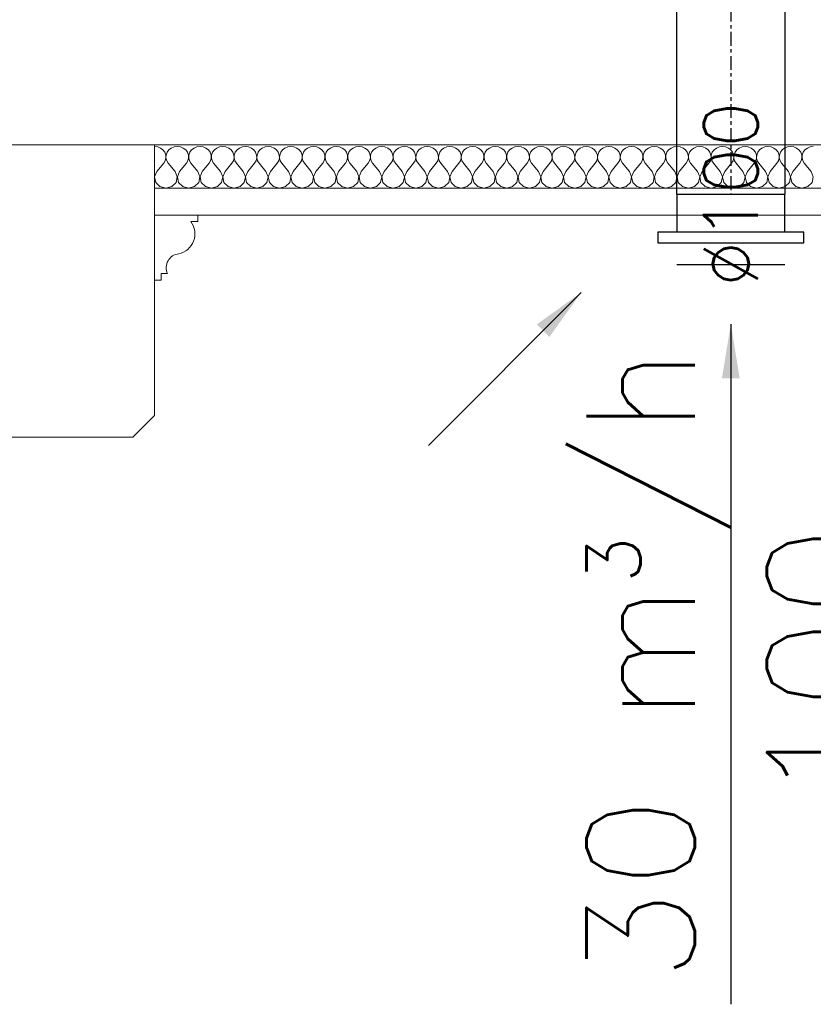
# Model space of a CAD drawing. Header units: millimetres. Extents: x -573548 to 674770, y -246895 to -89040.
# Tile 72 of 199: x 103640 to 104374, y -236472 to -235562. Entities that reach past the tile are written whole.
import ezdxf

# ---------------------------------------------------------------- set-up
doc = ezdxf.new("R2010")
doc.units = ezdxf.units.MM
doc.linetypes.add('Oś', pattern=[22.225, 12.7, -3.175, 3.175, -3.175])
for name, color, linetype, lineweight in [('belki sufitowe_Nr_pióra__41', 8, 'Continuous', 9), ('Nowe_Drawing & Figure_Nr_pióra__59', 8, 'Continuous', 9), ('Nowe_strop_Nr_pióra__59', 8, 'Continuous', 9), ('strop_Nr_pióra__41', 8, 'Continuous', 9)]:
    doc.layers.add(name, color=color, linetype=linetype, lineweight=lineweight)
for name, color, linetype in [('FLUID-W2', 7, 'Continuous'), ('FLUID-W2-100-ARRGR', 7, 'Continuous'), ('FLUID-W2-50-DIM', 7, 'Continuous'), ('FLUID-W2-SYM', 7, 'Continuous'), ('Nowe_Drawing & Figure', 7, 'Continuous')]:
    doc.layers.add(name, color=color, linetype=linetype)
doc.styles.add('FDBES', font='simplex.shx')
doc.dimstyles.new('FDBES', dxfattribs={"dimscale": 50, "dimtxt": 4, "dimasz": 2.5, "dimexe": 0.8, "dimexo": 2, "dimgap": 1, "dimtad": 1, "dimdsep": 46, "dimtxsty": 'FDBES', "dimcen": 2.5, "dimclrd": 4, "dimclre": 5, "dimadec": 0, "dimazin": 0, "dimtfac": 1, "dimtmove": 0, "dimatfit": 3, "dimfxl": 1, "dimarcsym": 0})

# ---------------------------------------------------------------- blocks, each defined once
blk = doc.blocks.new('*X462', base_point=(477978.69, -104863.57))
at = {"layer": 'Nowe_Drawing & Figure', "color": 21, "linetype": 'Continuous', "lineweight": 13, "true_color": 0xffaaaa}
for p, q in [((498534.99, -73220.77), (498532.12, -73220.4)), ((498537.64, -73221.84), (498534.99, -73220.77)), ((498539.87, -73223.53), (498537.64, -73221.84)), ((498541.51, -73225.71), (498539.87, -73223.53)), ((498542.44, -73228.22), (498541.51, -73225.71)), ((498543.73, -73225.71), (498542.81, -73228.22)), ((498545.37, -73223.53), (498543.73, -73225.71)), ((498547.6, -73221.84), (498545.37, -73223.53)), ((498550.25, -73220.77), (498547.6, -73221.84)), ((498553.12, -73220.4), (498550.25, -73220.77)), ((498555.99, -73220.77), (498553.12, -73220.4)), ((498558.64, -73221.84), (498555.99, -73220.77)), ((498560.87, -73223.53), (498558.64, -73221.84)), ((498562.51, -73225.71), (498560.87, -73223.53)), ((498563.44, -73228.22), (498562.51, -73225.71)), ((498564.73, -73225.71), (498563.81, -73228.22)), ((498566.37, -73223.53), (498564.73, -73225.71)), ((498568.6, -73221.84), (498566.37, -73223.53)), ((498571.25, -73220.77), (498568.6, -73221.84)), ((498574.12, -73220.4), (498571.25, -73220.77)), ((498576.99, -73220.77), (498574.12, -73220.4)), ((498579.64, -73221.84), (498576.99, -73220.77)), ((498581.87, -73223.53), (498579.64, -73221.84)), ((498583.51, -73225.71), (498581.87, -73223.53)), ((498584.44, -73228.22), (498583.51, -73225.71)), ((498585.73, -73225.71), (498584.81, -73228.22)), ((498587.37, -73223.53), (498585.73, -73225.71)), ((498589.6, -73221.84), (498587.37, -73223.53)), ((498592.25, -73220.77), (498589.6, -73221.84)), ((498595.12, -73220.4), (498592.25, -73220.77)), ((498597.99, -73220.77), (498595.12, -73220.4)), ((498600.64, -73221.84), (498597.99, -73220.77)), ((498602.87, -73223.53), (498600.64, -73221.84)), ((498604.51, -73225.71), (498602.87, -73223.53)), ((498605.44, -73228.22), (498604.51, -73225.71)), ((498606.73, -73225.71), (498605.81, -73228.22)), ((498608.37, -73223.53), (498606.73, -73225.71)), ((498610.6, -73221.84), (498608.37, -73223.53)), ((498613.25, -73220.77), (498610.6, -73221.84)), ((498616.12, -73220.4), (498613.25, -73220.77)), ((498618.99, -73220.77), (498616.12, -73220.4)), ((498621.64, -73221.84), (498618.99, -73220.77)), ((498623.87, -73223.53), (498621.64, -73221.84)), ((498625.51, -73225.71), (498623.87, -73223.53)), ((498626.44, -73228.22), (498625.51, -73225.71)), ((498627.73, -73225.71), (498626.81, -73228.22)), ((498629.37, -73223.53), (498627.73, -73225.71)), ((498631.6, -73221.84), (498629.37, -73223.53)), ((498634.25, -73220.77), (498631.6, -73221.84)), ((498637.12, -73220.4), (498634.25, -73220.77)), ((498639.99, -73220.77), (498637.12, -73220.4)), ((498642.64, -73221.84), (498639.99, -73220.77)), ((498644.87, -73223.53), (498642.64, -73221.84)), ((498646.51, -73225.71), (498644.87, -73223.53)), ((498647.44, -73228.22), (498646.51, -73225.71)), ((498648.73, -73225.71), (498647.81, -73228.22)), ((498650.37, -73223.53), (498648.73, -73225.71)), ((498652.6, -73221.84), (498650.37, -73223.53)), ((498655.25, -73220.77), (498652.6, -73221.84)), ((498658.12, -73220.4), (498655.25, -73220.77)), ((498660.99, -73220.77), (498658.12, -73220.4)), ((498663.64, -73221.84), (498660.99, -73220.77)), ((498665.87, -73223.53), (498663.64, -73221.84)), ((498667.51, -73225.71), (498665.87, -73223.53)), ((498668.44, -73228.22), (498667.51, -73225.71)), ((498669.73, -73225.71), (498668.81, -73228.22)), ((498671.37, -73223.53), (498669.73, -73225.71)), ((498673.6, -73221.84), (498671.37, -73223.53)), ((498676.25, -73220.77), (498673.6, -73221.84)), ((498679.12, -73220.4), (498676.25, -73220.77)), ((498681.99, -73220.77), (498679.12, -73220.4)), ((498684.64, -73221.84), (498681.99, -73220.77)), ((498686.87, -73223.53), (498684.64, -73221.84)), ((498688.51, -73225.71), (498686.87, -73223.53)), ((498689.44, -73228.22), (498688.51, -73225.71)), ((498690.73, -73225.71), (498689.81, -73228.22)), ((498692.37, -73223.53), (498690.73, -73225.71)), ((498694.6, -73221.84), (498692.37, -73223.53)), ((498697.25, -73220.77), (498694.6, -73221.84)), ((498700.12, -73220.4), (498697.25, -73220.77)), ((498702.99, -73220.77), (498700.12, -73220.4)), ((498705.64, -73221.84), (498702.99, -73220.77)), ((498707.87, -73223.53), (498705.64, -73221.84)), ((498709.51, -73225.71), (498707.87, -73223.53)), ((498710.44, -73228.22), (498709.51, -73225.71)), ((498711.73, -73225.71), (498710.81, -73228.22)), ((498713.37, -73223.53), (498711.73, -73225.71)), ((498715.6, -73221.84), (498713.37, -73223.53)), ((498718.25, -73220.77), (498715.6, -73221.84)), ((498721.12, -73220.4), (498718.25, -73220.77)), ((498723.99, -73220.77), (498721.12, -73220.4)), ((498726.64, -73221.84), (498723.99, -73220.77)), ((498728.87, -73223.53), (498726.64, -73221.84)), ((498730.51, -73225.71), (498728.87, -73223.53)), ((498731.44, -73228.22), (498730.51, -73225.71)), ((498732.73, -73225.71), (498731.81, -73228.22)), ((498734.37, -73223.53), (498732.73, -73225.71)), ((498736.6, -73221.84), (498734.37, -73223.53)), ((498739.25, -73220.77), (498736.6, -73221.84)), ((498742.12, -73220.4), (498739.25, -73220.77)), ((498744.99, -73220.77), (498742.12, -73220.4)), ((498747.64, -73221.84), (498744.99, -73220.77)), ((498749.87, -73223.53), (498747.64, -73221.84)), ((498751.51, -73225.71), (498749.87, -73223.53)), ((498752.44, -73228.22), (498751.51, -73225.71)), ((498753.73, -73225.71), (498752.81, -73228.22)), ((498755.37, -73223.53), (498753.73, -73225.71)), ((498757.6, -73221.84), (498755.37, -73223.53)), ((498760.25, -73220.77), (498757.6, -73221.84)), ((498763.12, -73220.4), (498760.25, -73220.77)), ((498765.99, -73220.77), (498763.12, -73220.4)), ((498768.64, -73221.84), (498765.99, -73220.77)), ((498770.87, -73223.53), (498768.64, -73221.84)), ((498772.51, -73225.71), (498770.87, -73223.53)), ((498773.44, -73228.22), (498772.51, -73225.71)), ((498774.73, -73225.71), (498773.81, -73228.22)), ((498776.37, -73223.53), (498774.73, -73225.71)), ((498778.6, -73221.84), (498776.37, -73223.53)), ((498781.25, -73220.77), (498778.6, -73221.84)), ((498784.12, -73220.4), (498781.25, -73220.77)), ((498786.99, -73220.77), (498784.12, -73220.4)), ((498789.64, -73221.84), (498786.99, -73220.77)), ((498791.87, -73223.53), (498789.64, -73221.84)), ((498793.51, -73225.71), (498791.87, -73223.53)), ((498794.44, -73228.22), (498793.51, -73225.71)), ((498795.73, -73225.71), (498794.81, -73228.22)), ((498797.37, -73223.53), (498795.73, -73225.71)), ((498799.6, -73221.84), (498797.37, -73223.53)), ((498802.25, -73220.77), (498799.6, -73221.84)), ((498805.12, -73220.4), (498802.25, -73220.77)), ((498807.99, -73220.77), (498805.12, -73220.4)), ((498810.64, -73221.84), (498807.99, -73220.77)), ((498812.87, -73223.53), (498810.64, -73221.84)), ((498814.51, -73225.71), (498812.87, -73223.53)), ((498815.44, -73228.22), (498814.51, -73225.71)), ((498816.73, -73225.71), (498815.81, -73228.22)), ((498818.37, -73223.53), (498816.73, -73225.71)), ((498820.6, -73221.84), (498818.37, -73223.53)), ((498823.25, -73220.77), (498820.6, -73221.84)), ((498826.12, -73220.4), (498823.25, -73220.77)), ((498828.99, -73220.77), (498826.12, -73220.4)), ((498831.64, -73221.84), (498828.99, -73220.77)), ((498833.87, -73223.53), (498831.64, -73221.84)), ((498835.51, -73225.71), (498833.87, -73223.53)), ((498836.44, -73228.22), (498835.51, -73225.71)), ((498837.73, -73225.71), (498836.81, -73228.22)), ((498839.37, -73223.53), (498837.73, -73225.71)), ((498841.6, -73221.84), (498839.37, -73223.53)), ((498844.25, -73220.77), (498841.6, -73221.84)), ((498847.12, -73220.4), (498844.25, -73220.77)), ((498849.99, -73220.77), (498847.12, -73220.4)), ((498852.64, -73221.84), (498849.99, -73220.77)), ((498854.87, -73223.53), (498852.64, -73221.84)), ((498856.51, -73225.71), (498854.87, -73223.53)), ((498857.44, -73228.22), (498856.51, -73225.71)), ((498858.73, -73225.71), (498857.81, -73228.22)), ((498860.37, -73223.53), (498858.73, -73225.71)), ((498862.6, -73221.84), (498860.37, -73223.53)), ((498865.25, -73220.77), (498862.6, -73221.84)), ((498868.12, -73220.4), (498865.25, -73220.77)), ((498870.99, -73220.77), (498868.12, -73220.4)), ((498873.64, -73221.84), (498870.99, -73220.77)), ((498875.87, -73223.53), (498873.64, -73221.84)), ((498877.51, -73225.71), (498875.87, -73223.53)), ((498878.44, -73228.22), (498877.51, -73225.71)), ((498879.73, -73225.71), (498878.81, -73228.22)), ((498881.37, -73223.53), (498879.73, -73225.71)), ((498883.6, -73221.84), (498881.37, -73223.53)), ((498886.25, -73220.77), (498883.6, -73221.84)), ((498889.12, -73220.4), (498886.25, -73220.77)), ((498891.99, -73220.77), (498889.12, -73220.4)), ((498894.64, -73221.84), (498891.99, -73220.77)), ((498896.87, -73223.53), (498894.64, -73221.84)), ((498898.51, -73225.71), (498896.87, -73223.53)), ((498899.44, -73228.22), (498898.51, -73225.71)), ((498900.73, -73225.71), (498899.81, -73228.22)), ((498902.37, -73223.53), (498900.73, -73225.71)), ((498904.6, -73221.84), (498902.37, -73223.53)), ((498907.25, -73220.77), (498904.6, -73221.84)), ((498910.12, -73220.4), (498907.25, -73220.77)), ((498912.99, -73220.77), (498910.12, -73220.4)), ((498915.64, -73221.84), (498912.99, -73220.77)), ((498917.87, -73223.53), (498915.64, -73221.84)), ((498919.51, -73225.71), (498917.87, -73223.53)), ((498920.44, -73228.22), (498919.51, -73225.71)), ((498921.73, -73225.71), (498920.81, -73228.22)), ((498923.37, -73223.53), (498921.73, -73225.71)), ((498925.6, -73221.84), (498923.37, -73223.53)), ((498928.25, -73220.77), (498925.6, -73221.84)), ((498931.12, -73220.4), (498928.25, -73220.77)), ((498933.99, -73220.77), (498931.12, -73220.4)), ((498936.64, -73221.84), (498933.99, -73220.77)), ((498938.87, -73223.53), (498936.64, -73221.84)), ((498940.51, -73225.71), (498938.87, -73223.53)), ((498941.44, -73228.22), (498940.51, -73225.71)), ((498942.73, -73225.71), (498941.81, -73228.22)), ((498944.37, -73223.53), (498942.73, -73225.71)), ((498946.6, -73221.84), (498944.37, -73223.53)), ((498949.25, -73220.77), (498946.6, -73221.84)), ((498952.12, -73220.4), (498949.25, -73220.77)), ((498954.99, -73220.77), (498952.12, -73220.4)), ((498957.64, -73221.84), (498954.99, -73220.77)), ((498959.87, -73223.53), (498957.64, -73221.84)), ((498961.51, -73225.71), (498959.87, -73223.53)), ((498962.44, -73228.22), (498961.51, -73225.71)), ((498963.73, -73225.71), (498962.81, -73228.22)), ((498965.37, -73223.53), (498963.73, -73225.71)), ((498967.6, -73221.84), (498965.37, -73223.53)), ((498970.25, -73220.77), (498967.6, -73221.84)), ((498973.12, -73220.4), (498970.25, -73220.77)), ((498975.99, -73220.77), (498973.12, -73220.4)), ((498978.64, -73221.84), (498975.99, -73220.77)), ((498980.87, -73223.53), (498978.64, -73221.84)), ((498982.51, -73225.71), (498980.87, -73223.53)), ((498983.44, -73228.22), (498982.51, -73225.71)), ((498984.73, -73225.71), (498983.81, -73228.22)), ((498986.37, -73223.53), (498984.73, -73225.71)), ((498988.6, -73221.84), (498986.37, -73223.53)), ((498991.25, -73220.77), (498988.6, -73221.84)), ((498994.12, -73220.4), (498991.25, -73220.77)), ((498996.99, -73220.77), (498994.12, -73220.4)), ((498999.64, -73221.84), (498996.99, -73220.77)), ((499001.87, -73223.53), (498999.64, -73221.84)), ((499003.51, -73225.71), (499001.87, -73223.53)), ((499004.44, -73228.22), (499003.51, -73225.71)), ((499005.73, -73225.71), (499004.81, -73228.22)), ((499007.37, -73223.53), (499005.73, -73225.71)), ((499009.6, -73221.84), (499007.37, -73223.53)), ((499012.25, -73220.77), (499009.6, -73221.84)), ((499015.12, -73220.4), (499012.25, -73220.77)), ((499017.99, -73220.77), (499015.12, -73220.4)), ((499020.64, -73221.84), (499017.99, -73220.77)), ((499022.87, -73223.53), (499020.64, -73221.84)), ((499024.51, -73225.71), (499022.87, -73223.53)), ((499025.44, -73228.22), (499024.51, -73225.71)), ((499026.73, -73225.71), (499025.81, -73228.22)), ((499028.37, -73223.53), (499026.73, -73225.71)), ((499030.6, -73221.84), (499028.37, -73223.53)), ((499033.25, -73220.77), (499030.6, -73221.84)), ((499036.12, -73220.4), (499033.25, -73220.77)), ((499038.99, -73220.77), (499036.12, -73220.4)), ((499041.64, -73221.84), (499038.99, -73220.77)), ((499043.87, -73223.53), (499041.64, -73221.84)), ((499045.51, -73225.71), (499043.87, -73223.53)), ((499046.44, -73228.22), (499045.51, -73225.71)), ((499047.73, -73225.71), (499046.81, -73228.22)), ((499049.37, -73223.53), (499047.73, -73225.71)), ((499051.6, -73221.84), (499049.37, -73223.53)), ((499054.25, -73220.77), (499051.6, -73221.84)), ((499057.12, -73220.4), (499054.25, -73220.77)), ((499059.99, -73220.77), (499057.12, -73220.4)), ((499062.64, -73221.84), (499059.99, -73220.77)), ((499064.87, -73223.53), (499062.64, -73221.84)), ((499066.51, -73225.71), (499064.87, -73223.53)), ((499067.44, -73228.22), (499066.51, -73225.71)), ((499068.73, -73225.71), (499067.81, -73228.22)), ((499070.37, -73223.53), (499068.73, -73225.71)), ((499072.6, -73221.84), (499070.37, -73223.53)), ((499075.25, -73220.77), (499072.6, -73221.84)), ((499078.12, -73220.4), (499075.25, -73220.77)), ((499080.99, -73220.77), (499078.12, -73220.4)), ((499083.64, -73221.84), (499080.99, -73220.77)), ((499085.87, -73223.53), (499083.64, -73221.84)), ((499087.51, -73225.71), (499085.87, -73223.53)), ((499088.44, -73228.22), (499087.51, -73225.71)), ((499089.73, -73225.71), (499088.81, -73228.22)), ((499091.37, -73223.53), (499089.73, -73225.71)), ((499093.6, -73221.84), (499091.37, -73223.53)), ((499096.25, -73220.77), (499093.6, -73221.84)), ((499099.12, -73220.4), (499096.25, -73220.77)), ((499101.99, -73220.77), (499099.12, -73220.4)), ((499104.64, -73221.84), (499101.99, -73220.77)), ((499106.87, -73223.53), (499104.64, -73221.84)), ((499108.51, -73225.71), (499106.87, -73223.53)), ((499109.44, -73228.22), (499108.51, -73225.71)), ((499110.73, -73225.71), (499109.81, -73228.22)), ((499112.37, -73223.53), (499110.73, -73225.71)), ((499114.6, -73221.84), (499112.37, -73223.53)), ((499117.25, -73220.77), (499114.6, -73221.84)), ((499120.12, -73220.4), (499117.25, -73220.77)), ((499122.99, -73220.77), (499120.12, -73220.4)), ((499125.64, -73221.84), (499122.99, -73220.77)), ((499127.87, -73223.53), (499125.64, -73221.84)), ((499129.51, -73225.71), (499127.87, -73223.53)), ((499130.44, -73228.22), (499129.51, -73225.71)), ((499131.73, -73225.71), (499130.81, -73228.22)), ((499133.37, -73223.53), (499131.73, -73225.71)), ((499135.6, -73221.84), (499133.37, -73223.53)), ((499138.25, -73220.77), (499135.6, -73221.84)), ((499141.12, -73220.4), (499138.25, -73220.77)), ((498534.22, -73243.44), (498540.52, -73235.76)), ((498540.52, -73235.76), (498541.92, -73233.45)), ((498541.92, -73233.45), (498542.58, -73230.87)), ((498542.58, -73230.87), (498542.44, -73228.22)), ((498542.81, -73228.22), (498542.67, -73230.87)), ((498542.67, -73230.87), (498543.32, -73233.45)), ((498543.32, -73233.45), (498544.72, -73235.76)), ((498551.02, -73243.44), (498544.72, -73235.76)), ((498555.22, -73243.44), (498561.52, -73235.76)), ((498561.52, -73235.76), (498562.92, -73233.45)), ((498562.92, -73233.45), (498563.58, -73230.87)), ((498563.58, -73230.87), (498563.44, -73228.22)), ((498563.81, -73228.22), (498563.67, -73230.87)), ((498563.67, -73230.87), (498564.32, -73233.45)), ((498564.32, -73233.45), (498565.72, -73235.76)), ((498572.02, -73243.44), (498565.72, -73235.76)), ((498576.22, -73243.44), (498582.52, -73235.76)), ((498582.52, -73235.76), (498583.92, -73233.45)), ((498583.92, -73233.45), (498584.58, -73230.87)), ((498584.58, -73230.87), (498584.44, -73228.22)), ((498584.81, -73228.22), (498584.67, -73230.87)), ((498584.67, -73230.87), (498585.32, -73233.45)), ((498585.32, -73233.45), (498586.72, -73235.76)), ((498593.02, -73243.44), (498586.72, -73235.76)), ((498597.22, -73243.44), (498603.52, -73235.76)), ((498603.52, -73235.76), (498604.92, -73233.45)), ((498604.92, -73233.45), (498605.58, -73230.87)), ((498605.58, -73230.87), (498605.44, -73228.22)), ((498605.81, -73228.22), (498605.67, -73230.87)), ((498605.67, -73230.87), (498606.32, -73233.45)), ((498606.32, -73233.45), (498607.72, -73235.76)), ((498614.02, -73243.44), (498607.72, -73235.76)), ((498618.22, -73243.44), (498624.52, -73235.76)), ((498624.52, -73235.76), (498625.92, -73233.45)), ((498625.92, -73233.45), (498626.58, -73230.87)), ((498626.58, -73230.87), (498626.44, -73228.22)), ((498626.81, -73228.22), (498626.67, -73230.87)), ((498626.67, -73230.87), (498627.32, -73233.45)), ((498627.32, -73233.45), (498628.72, -73235.76)), ((498635.02, -73243.44), (498628.72, -73235.76)), ((498639.22, -73243.44), (498645.52, -73235.76)), ((498645.52, -73235.76), (498646.92, -73233.45)), ((498646.92, -73233.45), (498647.58, -73230.87)), ((498647.58, -73230.87), (498647.44, -73228.22)), ((498647.81, -73228.22), (498647.67, -73230.87)), ((498647.67, -73230.87), (498648.32, -73233.45)), ((498648.32, -73233.45), (498649.72, -73235.76)), ((498656.02, -73243.44), (498649.72, -73235.76)), ((498660.22, -73243.44), (498666.52, -73235.76)), ((498666.52, -73235.76), (498667.92, -73233.45)), ((498667.92, -73233.45), (498668.58, -73230.87)), ((498668.58, -73230.87), (498668.44, -73228.22)), ((498668.81, -73228.22), (498668.67, -73230.87)), ((498668.67, -73230.87), (498669.32, -73233.45)), ((498669.32, -73233.45), (498670.72, -73235.76)), ((498677.02, -73243.44), (498670.72, -73235.76)), ((498681.22, -73243.44), (498687.52, -73235.76)), ((498687.52, -73235.76), (498688.92, -73233.45)), ((498688.92, -73233.45), (498689.58, -73230.87)), ((498689.58, -73230.87), (498689.44, -73228.22)), ((498689.81, -73228.22), (498689.67, -73230.87)), ((498689.67, -73230.87), (498690.32, -73233.45)), ((498690.32, -73233.45), (498691.72, -73235.76)), ((498698.02, -73243.44), (498691.72, -73235.76)), ((498702.22, -73243.44), (498708.52, -73235.76)), ((498708.52, -73235.76), (498709.92, -73233.45)), ((498709.92, -73233.45), (498710.58, -73230.87)), ((498710.58, -73230.87), (498710.44, -73228.22)), ((498710.81, -73228.22), (498710.67, -73230.87)), ((498710.67, -73230.87), (498711.32, -73233.45)), ((498711.32, -73233.45), (498712.72, -73235.76)), ((498719.02, -73243.44), (498712.72, -73235.76)), ((498723.22, -73243.44), (498729.52, -73235.76)), ((498729.52, -73235.76), (498730.92, -73233.45)), ((498730.92, -73233.45), (498731.58, -73230.87)), ((498731.58, -73230.87), (498731.44, -73228.22)), ((498731.81, -73228.22), (498731.67, -73230.87)), ((498731.67, -73230.87), (498732.32, -73233.45)), ((498732.32, -73233.45), (498733.72, -73235.76)), ((498740.02, -73243.44), (498733.72, -73235.76)), ((498744.22, -73243.44), (498750.52, -73235.76)), ((498750.52, -73235.76), (498751.92, -73233.45)), ((498751.92, -73233.45), (498752.58, -73230.87)), ((498752.58, -73230.87), (498752.44, -73228.22)), ((498752.81, -73228.22), (498752.67, -73230.87)), ((498752.67, -73230.87), (498753.32, -73233.45)), ((498753.32, -73233.45), (498754.72, -73235.76)), ((498761.02, -73243.44), (498754.72, -73235.76)), ((498765.22, -73243.44), (498771.52, -73235.76)), ((498771.52, -73235.76), (498772.92, -73233.45)), ((498772.92, -73233.45), (498773.58, -73230.87)), ((498773.58, -73230.87), (498773.44, -73228.22)), ((498773.81, -73228.22), (498773.67, -73230.87)), ((498773.67, -73230.87), (498774.32, -73233.45)), ((498774.32, -73233.45), (498775.72, -73235.76)), ((498782.02, -73243.44), (498775.72, -73235.76)), ((498786.22, -73243.44), (498792.52, -73235.76)), ((498792.52, -73235.76), (498793.92, -73233.45)), ((498793.92, -73233.45), (498794.58, -73230.87)), ((498794.58, -73230.87), (498794.44, -73228.22)), ((498794.81, -73228.22), (498794.67, -73230.87)), ((498794.67, -73230.87), (498795.32, -73233.45)), ((498795.32, -73233.45), (498796.72, -73235.76)), ((498803.02, -73243.44), (498796.72, -73235.76)), ((498807.22, -73243.44), (498813.52, -73235.76)), ((498813.52, -73235.76), (498814.92, -73233.45)), ((498814.92, -73233.45), (498815.58, -73230.87)), ((498815.58, -73230.87), (498815.44, -73228.22)), ((498815.81, -73228.22), (498815.67, -73230.87)), ((498815.67, -73230.87), (498816.32, -73233.45)), ((498816.32, -73233.45), (498817.72, -73235.76)), ((498824.02, -73243.44), (498817.72, -73235.76)), ((498828.22, -73243.44), (498834.52, -73235.76)), ((498834.52, -73235.76), (498835.92, -73233.45)), ((498835.92, -73233.45), (498836.58, -73230.87)), ((498836.58, -73230.87), (498836.44, -73228.22)), ((498836.81, -73228.22), (498836.67, -73230.87)), ((498836.67, -73230.87), (498837.32, -73233.45)), ((498837.32, -73233.45), (498838.72, -73235.76)), ((498845.02, -73243.44), (498838.72, -73235.76)), ((498849.22, -73243.44), (498855.52, -73235.76)), ((498855.52, -73235.76), (498856.92, -73233.45)), ((498856.92, -73233.45), (498857.58, -73230.87)), ((498857.58, -73230.87), (498857.44, -73228.22)), ((498857.81, -73228.22), (498857.67, -73230.87)), ((498857.67, -73230.87), (498858.32, -73233.45)), ((498858.32, -73233.45), (498859.72, -73235.76)), ((498866.02, -73243.44), (498859.72, -73235.76)), ((498870.22, -73243.44), (498876.52, -73235.76)), ((498876.52, -73235.76), (498877.92, -73233.45)), ((498877.92, -73233.45), (498878.58, -73230.87)), ((498878.58, -73230.87), (498878.44, -73228.22)), ((498878.81, -73228.22), (498878.67, -73230.87)), ((498878.67, -73230.87), (498879.32, -73233.45)), ((498879.32, -73233.45), (498880.72, -73235.76)), ((498887.02, -73243.44), (498880.72, -73235.76)), ((498891.22, -73243.44), (498897.52, -73235.76)), ((498897.52, -73235.76), (498898.92, -73233.45)), ((498898.92, -73233.45), (498899.58, -73230.87)), ((498899.58, -73230.87), (498899.44, -73228.22)), ((498899.81, -73228.22), (498899.67, -73230.87)), ((498899.67, -73230.87), (498900.32, -73233.45)), ((498900.32, -73233.45), (498901.72, -73235.76)), ((498908.02, -73243.44), (498901.72, -73235.76)), ((498912.22, -73243.44), (498918.52, -73235.76)), ((498918.52, -73235.76), (498919.92, -73233.45)), ((498919.92, -73233.45), (498920.58, -73230.87)), ((498920.58, -73230.87), (498920.44, -73228.22)), ((498920.81, -73228.22), (498920.67, -73230.87)), ((498920.67, -73230.87), (498921.32, -73233.45)), ((498921.32, -73233.45), (498922.72, -73235.76)), ((498929.02, -73243.44), (498922.72, -73235.76)), ((498933.22, -73243.44), (498939.52, -73235.76)), ((498939.52, -73235.76), (498940.92, -73233.45)), ((498940.92, -73233.45), (498941.58, -73230.87)), ((498941.58, -73230.87), (498941.44, -73228.22)), ((498941.81, -73228.22), (498941.67, -73230.87)), ((498941.67, -73230.87), (498942.32, -73233.45)), ((498942.32, -73233.45), (498943.72, -73235.76)), ((498950.02, -73243.44), (498943.72, -73235.76)), ((498954.22, -73243.44), (498960.52, -73235.76)), ((498960.52, -73235.76), (498961.92, -73233.45)), ((498961.92, -73233.45), (498962.58, -73230.87)), ((498962.58, -73230.87), (498962.44, -73228.22)), ((498962.81, -73228.22), (498962.67, -73230.87)), ((498962.67, -73230.87), (498963.32, -73233.45)), ((498963.32, -73233.45), (498964.72, -73235.76)), ((498971.02, -73243.44), (498964.72, -73235.76)), ((498975.22, -73243.44), (498981.52, -73235.76)), ((498981.52, -73235.76), (498982.92, -73233.45)), ((498982.92, -73233.45), (498983.58, -73230.87)), ((498983.58, -73230.87), (498983.44, -73228.22)), ((498983.81, -73228.22), (498983.67, -73230.87)), ((498983.67, -73230.87), (498984.32, -73233.45)), ((498984.32, -73233.45), (498985.72, -73235.76)), ((498992.02, -73243.44), (498985.72, -73235.76)), ((498996.22, -73243.44), (499002.52, -73235.76)), ((499002.52, -73235.76), (499003.92, -73233.45)), ((499003.92, -73233.45), (499004.58, -73230.87)), ((499004.58, -73230.87), (499004.44, -73228.22)), ((499004.81, -73228.22), (499004.67, -73230.87)), ((499004.67, -73230.87), (499005.32, -73233.45)), ((499005.32, -73233.45), (499006.72, -73235.76)), ((499013.02, -73243.44), (499006.72, -73235.76)), ((499017.22, -73243.44), (499023.52, -73235.76)), ((499023.52, -73235.76), (499024.92, -73233.45)), ((499024.92, -73233.45), (499025.58, -73230.87)), ((499025.58, -73230.87), (499025.44, -73228.22)), ((499025.81, -73228.22), (499025.67, -73230.87)), ((499025.67, -73230.87), (499026.32, -73233.45)), ((499026.32, -73233.45), (499027.72, -73235.76)), ((499034.02, -73243.44), (499027.72, -73235.76)), ((499038.22, -73243.44), (499044.52, -73235.76)), ((499044.52, -73235.76), (499045.92, -73233.45)), ((499045.92, -73233.45), (499046.58, -73230.87)), ((499046.58, -73230.87), (499046.44, -73228.22)), ((499046.81, -73228.22), (499046.67, -73230.87)), ((499046.67, -73230.87), (499047.32, -73233.45)), ((499047.32, -73233.45), (499048.72, -73235.76)), ((499055.02, -73243.44), (499048.72, -73235.76)), ((499059.22, -73243.44), (499065.52, -73235.76)), ((499065.52, -73235.76), (499066.92, -73233.45)), ((499066.92, -73233.45), (499067.58, -73230.87)), ((499067.58, -73230.87), (499067.44, -73228.22)), ((499067.81, -73228.22), (499067.67, -73230.87)), ((499067.67, -73230.87), (499068.32, -73233.45)), ((499068.32, -73233.45), (499069.72, -73235.76)), ((499076.02, -73243.44), (499069.72, -73235.76)), ((499080.22, -73243.44), (499086.52, -73235.76)), ((499086.52, -73235.76), (499087.92, -73233.45)), ((499087.92, -73233.45), (499088.58, -73230.87)), ((499088.58, -73230.87), (499088.44, -73228.22)), ((499088.81, -73228.22), (499088.67, -73230.87)), ((499088.67, -73230.87), (499089.32, -73233.45)), ((499089.32, -73233.45), (499090.72, -73235.76)), ((499097.02, -73243.44), (499090.72, -73235.76)), ((499101.22, -73243.44), (499107.52, -73235.76)), ((499107.52, -73235.76), (499108.92, -73233.45)), ((499108.92, -73233.45), (499109.58, -73230.87)), ((499109.58, -73230.87), (499109.44, -73228.22)), ((499109.81, -73228.22), (499109.67, -73230.87)), ((499109.67, -73230.87), (499110.32, -73233.45)), ((499110.32, -73233.45), (499111.72, -73235.76)), ((499118.02, -73243.44), (499111.72, -73235.76)), ((499122.22, -73243.44), (499128.52, -73235.76)), ((499128.52, -73235.76), (499129.92, -73233.45)), ((499129.92, -73233.45), (499130.58, -73230.87)), ((499130.58, -73230.87), (499130.44, -73228.22)), ((499130.81, -73228.22), (499130.67, -73230.87)), ((499130.67, -73230.87), (499131.32, -73233.45)), ((499131.32, -73233.45), (499132.72, -73235.76)), ((499139.02, -73243.44), (499132.72, -73235.76)), ((498534.22, -73243.44), (498532.17, -73248.34)), ((498553.08, -73248.34), (498551.02, -73243.44)), ((498555.22, -73243.44), (498553.17, -73248.34)), ((498574.08, -73248.34), (498572.02, -73243.44)), ((498576.22, -73243.44), (498574.17, -73248.34)), ((498595.08, -73248.34), (498593.02, -73243.44)), ((498597.22, -73243.44), (498595.17, -73248.34)), ((498616.08, -73248.34), (498614.02, -73243.44)), ((498618.22, -73243.44), (498616.17, -73248.34)), ((498637.08, -73248.34), (498635.02, -73243.44)), ((498639.22, -73243.44), (498637.17, -73248.34)), ((498658.08, -73248.34), (498656.02, -73243.44)), ((498660.22, -73243.44), (498658.17, -73248.34)), ((498679.08, -73248.34), (498677.02, -73243.44)), ((498681.22, -73243.44), (498679.17, -73248.34)), ((498700.08, -73248.34), (498698.02, -73243.44)), ((498702.22, -73243.44), (498700.17, -73248.34)), ((498721.08, -73248.34), (498719.02, -73243.44)), ((498723.22, -73243.44), (498721.17, -73248.34)), ((498742.08, -73248.34), (498740.02, -73243.44)), ((498744.22, -73243.44), (498742.17, -73248.34)), ((498763.08, -73248.34), (498761.02, -73243.44)), ((498765.22, -73243.44), (498763.17, -73248.34)), ((498784.08, -73248.34), (498782.02, -73243.44)), ((498786.22, -73243.44), (498784.17, -73248.34)), ((498805.08, -73248.34), (498803.02, -73243.44)), ((498807.22, -73243.44), (498805.17, -73248.34)), ((498826.08, -73248.34), (498824.02, -73243.44)), ((498828.22, -73243.44), (498826.17, -73248.34)), ((498847.08, -73248.34), (498845.02, -73243.44)), ((498849.22, -73243.44), (498847.17, -73248.34)), ((498868.08, -73248.34), (498866.02, -73243.44)), ((498870.22, -73243.44), (498868.17, -73248.34)), ((498889.08, -73248.34), (498887.02, -73243.44)), ((498891.22, -73243.44), (498889.17, -73248.34)), ((498910.08, -73248.34), (498908.02, -73243.44)), ((498912.22, -73243.44), (498910.17, -73248.34)), ((498931.08, -73248.34), (498929.02, -73243.44)), ((498933.22, -73243.44), (498931.17, -73248.34)), ((498952.08, -73248.34), (498950.02, -73243.44)), ((498954.22, -73243.44), (498952.17, -73248.34)), ((498973.08, -73248.34), (498971.02, -73243.44)), ((498975.22, -73243.44), (498973.17, -73248.34)), ((498994.08, -73248.34), (498992.02, -73243.44)), ((498996.22, -73243.44), (498994.17, -73248.34)), ((499015.08, -73248.34), (499013.02, -73243.44)), ((499017.22, -73243.44), (499015.17, -73248.34)), ((499036.08, -73248.34), (499034.02, -73243.44)), ((499038.22, -73243.44), (499036.17, -73248.34)), ((499057.08, -73248.34), (499055.02, -73243.44)), ((499059.22, -73243.44), (499057.17, -73248.34)), ((499078.08, -73248.34), (499076.02, -73243.44)), ((499080.22, -73243.44), (499078.17, -73248.34)), ((499099.08, -73248.34), (499097.02, -73243.44)), ((499101.22, -73243.44), (499099.17, -73248.34)), ((499120.08, -73248.34), (499118.02, -73243.44)), ((499122.22, -73243.44), (499120.17, -73248.34)), ((499141.08, -73248.34), (499139.02, -73243.44)), ((498532.17, -73248.34), (498533.23, -73253.5)), ((498533.23, -73253.5), (498537.1, -73257.37)), ((498548.14, -73257.37), (498552.01, -73253.5)), ((498552.01, -73253.5), (498553.08, -73248.34)), ((498553.17, -73248.34), (498554.23, -73253.5)), ((498554.23, -73253.5), (498558.1, -73257.37)), ((498569.14, -73257.37), (498573.01, -73253.5)), ((498573.01, -73253.5), (498574.08, -73248.34)), ((498574.17, -73248.34), (498575.23, -73253.5)), ((498575.23, -73253.5), (498579.1, -73257.37)), ((498590.14, -73257.37), (498594.01, -73253.5)), ((498594.01, -73253.5), (498595.08, -73248.34)), ((498595.17, -73248.34), (498596.23, -73253.5)), ((498596.23, -73253.5), (498600.1, -73257.37)), ((498611.14, -73257.37), (498615.01, -73253.5)), ((498615.01, -73253.5), (498616.08, -73248.34)), ((498616.17, -73248.34), (498617.23, -73253.5)), ((498617.23, -73253.5), (498621.1, -73257.37)), ((498632.14, -73257.37), (498636.01, -73253.5)), ((498636.01, -73253.5), (498637.08, -73248.34)), ((498637.17, -73248.34), (498638.23, -73253.5)), ((498638.23, -73253.5), (498642.1, -73257.37)), ((498653.14, -73257.37), (498657.01, -73253.5)), ((498657.01, -73253.5), (498658.08, -73248.34)), ((498658.17, -73248.34), (498659.23, -73253.5)), ((498659.23, -73253.5), (498663.1, -73257.37)), ((498674.14, -73257.37), (498678.01, -73253.5)), ((498678.01, -73253.5), (498679.08, -73248.34)), ((498679.17, -73248.34), (498680.23, -73253.5)), ((498680.23, -73253.5), (498684.1, -73257.37)), ((498695.14, -73257.37), (498699.01, -73253.5)), ((498699.01, -73253.5), (498700.08, -73248.34)), ((498700.17, -73248.34), (498701.23, -73253.5)), ((498701.23, -73253.5), (498705.1, -73257.37)), ((498716.14, -73257.37), (498720.01, -73253.5)), ((498720.01, -73253.5), (498721.08, -73248.34)), ((498721.17, -73248.34), (498722.23, -73253.5)), ((498722.23, -73253.5), (498726.1, -73257.37)), ((498737.14, -73257.37), (498741.01, -73253.5)), ((498741.01, -73253.5), (498742.08, -73248.34)), ((498742.17, -73248.34), (498743.23, -73253.5)), ((498743.23, -73253.5), (498747.1, -73257.37)), ((498758.14, -73257.37), (498762.01, -73253.5)), ((498762.01, -73253.5), (498763.08, -73248.34)), ((498763.17, -73248.34), (498764.23, -73253.5)), ((498764.23, -73253.5), (498768.1, -73257.37)), ((498779.14, -73257.37), (498783.01, -73253.5)), ((498783.01, -73253.5), (498784.08, -73248.34)), ((498784.17, -73248.34), (498785.23, -73253.5)), ((498785.23, -73253.5), (498789.1, -73257.37)), ((498800.14, -73257.37), (498804.01, -73253.5)), ((498804.01, -73253.5), (498805.08, -73248.34)), ((498805.17, -73248.34), (498806.23, -73253.5)), ((498806.23, -73253.5), (498810.1, -73257.37)), ((498821.14, -73257.37), (498825.01, -73253.5)), ((498825.01, -73253.5), (498826.08, -73248.34)), ((498826.17, -73248.34), (498827.23, -73253.5)), ((498827.23, -73253.5), (498831.1, -73257.37)), ((498842.14, -73257.37), (498846.01, -73253.5)), ((498846.01, -73253.5), (498847.08, -73248.34)), ((498847.17, -73248.34), (498848.23, -73253.5)), ((498848.23, -73253.5), (498852.1, -73257.37)), ((498863.14, -73257.37), (498867.01, -73253.5)), ((498867.01, -73253.5), (498868.08, -73248.34)), ((498868.17, -73248.34), (498869.23, -73253.5)), ((498869.23, -73253.5), (498873.1, -73257.37)), ((498884.14, -73257.37), (498888.01, -73253.5)), ((498888.01, -73253.5), (498889.08, -73248.34)), ((498889.17, -73248.34), (498890.23, -73253.5)), ((498890.23, -73253.5), (498894.1, -73257.37)), ((498905.14, -73257.37), (498909.01, -73253.5)), ((498909.01, -73253.5), (498910.08, -73248.34)), ((498910.17, -73248.34), (498911.23, -73253.5)), ((498911.23, -73253.5), (498915.1, -73257.37)), ((498926.14, -73257.37), (498930.01, -73253.5)), ((498930.01, -73253.5), (498931.08, -73248.34)), ((498931.17, -73248.34), (498932.23, -73253.5)), ((498932.23, -73253.5), (498936.1, -73257.37)), ((498947.14, -73257.37), (498951.01, -73253.5)), ((498951.01, -73253.5), (498952.08, -73248.34)), ((498952.17, -73248.34), (498953.23, -73253.5)), ((498953.23, -73253.5), (498957.1, -73257.37)), ((498968.14, -73257.37), (498972.01, -73253.5)), ((498972.01, -73253.5), (498973.08, -73248.34)), ((498973.17, -73248.34), (498974.23, -73253.5)), ((498974.23, -73253.5), (498978.1, -73257.37)), ((498989.14, -73257.37), (498993.01, -73253.5)), ((498993.01, -73253.5), (498994.08, -73248.34)), ((498994.17, -73248.34), (498995.23, -73253.5)), ((498995.23, -73253.5), (498999.1, -73257.37)), ((499010.14, -73257.37), (499014.01, -73253.5)), ((499014.01, -73253.5), (499015.08, -73248.34)), ((499015.17, -73248.34), (499016.23, -73253.5)), ((499016.23, -73253.5), (499020.1, -73257.37)), ((499031.14, -73257.37), (499035.01, -73253.5)), ((499035.01, -73253.5), (499036.08, -73248.34)), ((499036.17, -73248.34), (499037.23, -73253.5)), ((499037.23, -73253.5), (499041.1, -73257.37)), ((499052.14, -73257.37), (499056.01, -73253.5)), ((499056.01, -73253.5), (499057.08, -73248.34)), ((499057.17, -73248.34), (499058.23, -73253.5)), ((499058.23, -73253.5), (499062.1, -73257.37)), ((499073.14, -73257.37), (499077.01, -73253.5)), ((499077.01, -73253.5), (499078.08, -73248.34)), ((499078.17, -73248.34), (499079.23, -73253.5)), ((499079.23, -73253.5), (499083.1, -73257.37)), ((499094.14, -73257.37), (499098.01, -73253.5)), ((499098.01, -73253.5), (499099.08, -73248.34)), ((499099.17, -73248.34), (499100.23, -73253.5)), ((499100.23, -73253.5), (499104.1, -73257.37)), ((499115.14, -73257.37), (499119.01, -73253.5)), ((499119.01, -73253.5), (499120.08, -73248.34)), ((499120.17, -73248.34), (499121.23, -73253.5)), ((499121.23, -73253.5), (499125.1, -73257.37)), ((499136.14, -73257.37), (499140.01, -73253.5)), ((499140.01, -73253.5), (499141.08, -73248.34)), ((498537.1, -73257.37), (498542.62, -73258.8)), ((498542.62, -73258.8), (498548.14, -73257.37)), ((498558.1, -73257.37), (498563.62, -73258.8)), ((498563.62, -73258.8), (498569.14, -73257.37)), ((498579.1, -73257.37), (498584.62, -73258.8)), ((498584.62, -73258.8), (498590.14, -73257.37)), ((498600.1, -73257.37), (498605.62, -73258.8)), ((498605.62, -73258.8), (498611.14, -73257.37)), ((498621.1, -73257.37), (498626.62, -73258.8)), ((498626.62, -73258.8), (498632.14, -73257.37)), ((498642.1, -73257.37), (498647.62, -73258.8)), ((498647.62, -73258.8), (498653.14, -73257.37)), ((498663.1, -73257.37), (498668.62, -73258.8)), ((498668.62, -73258.8), (498674.14, -73257.37)), ((498684.1, -73257.37), (498689.62, -73258.8)), ((498689.62, -73258.8), (498695.14, -73257.37)), ((498705.1, -73257.37), (498710.62, -73258.8)), ((498710.62, -73258.8), (498716.14, -73257.37)), ((498726.1, -73257.37), (498731.62, -73258.8)), ((498731.62, -73258.8), (498737.14, -73257.37)), ((498747.1, -73257.37), (498752.62, -73258.8)), ((498752.62, -73258.8), (498758.14, -73257.37)), ((498768.1, -73257.37), (498773.62, -73258.8)), ((498773.62, -73258.8), (498779.14, -73257.37)), ((498789.1, -73257.37), (498794.62, -73258.8)), ((498794.62, -73258.8), (498800.14, -73257.37)), ((498810.1, -73257.37), (498815.62, -73258.8)), ((498815.62, -73258.8), (498821.14, -73257.37)), ((498831.1, -73257.37), (498836.62, -73258.8)), ((498836.62, -73258.8), (498842.14, -73257.37)), ((498852.1, -73257.37), (498857.62, -73258.8)), ((498857.62, -73258.8), (498863.14, -73257.37)), ((498873.1, -73257.37), (498878.62, -73258.8)), ((498878.62, -73258.8), (498884.14, -73257.37)), ((498894.1, -73257.37), (498899.62, -73258.8)), ((498899.62, -73258.8), (498905.14, -73257.37)), ((498915.1, -73257.37), (498920.62, -73258.8)), ((498920.62, -73258.8), (498926.14, -73257.37)), ((498936.1, -73257.37), (498941.62, -73258.8)), ((498941.62, -73258.8), (498947.14, -73257.37)), ((498957.1, -73257.37), (498962.62, -73258.8)), ((498962.62, -73258.8), (498968.14, -73257.37)), ((498978.1, -73257.37), (498983.62, -73258.8)), ((498983.62, -73258.8), (498989.14, -73257.37)), ((498999.1, -73257.37), (499004.62, -73258.8)), ((499004.62, -73258.8), (499010.14, -73257.37)), ((499020.1, -73257.37), (499025.62, -73258.8)), ((499025.62, -73258.8), (499031.14, -73257.37)), ((499041.1, -73257.37), (499046.62, -73258.8)), ((499046.62, -73258.8), (499052.14, -73257.37)), ((499062.1, -73257.37), (499067.62, -73258.8)), ((499067.62, -73258.8), (499073.14, -73257.37)), ((499083.1, -73257.37), (499088.62, -73258.8)), ((499088.62, -73258.8), (499094.14, -73257.37)), ((499104.1, -73257.37), (499109.62, -73258.8)), ((499109.62, -73258.8), (499115.14, -73257.37)), ((499125.1, -73257.37), (499130.62, -73258.8)), ((499130.62, -73258.8), (499136.14, -73257.37))]:
    blk.add_line(p, q, dxfattribs=at)
blk = doc.blocks.new('Wypełnienie_42_1', base_point=(477978.69, -104863.57))
at = {"layer": 'Nowe_Drawing & Figure', "color": 21, "linetype": 'Continuous', "lineweight": 13, "true_color": 0xffaaaa}
blk.add_blockref('*X462', (477978.69, -104863.57), dxfattribs=at)
blk = doc.blocks.new('A$C685D2BB2')
at = {"layer": 'belki sufitowe_Nr_pióra__41'}
blk.add_lwpolyline([(25584.32, 10947.29), (25604.32, 10967.29), (25604.32, 11217.29), (25434.32, 11217.29), (25434.32, 10967.29), (25454.32, 10947.29)], close=True, dxfattribs=at)
blk.add_lwpolyline([(25604.32, 11152.29), (25644.32, 11152.29), (25644.32, 11146.29), (25637.79, 11146.29, -0.549198), (25626.69, 11116.56, 0.516526), (25616.19, 11098.29), (25610.32, 11098.29), (25610.32, 11092.29), (25604.32, 11092.29)], format="xyb", close=True, dxfattribs=at)
at = {"layer": 'Nowe_strop_Nr_pióra__59'}
blk.add_line((24142.67, 11217.29), (40004.42, 11217.29), dxfattribs=at)
at = {"layer": 'strop_Nr_pióra__41'}
for p, q in [((25604.32, 11177.29), (26802.67, 11177.29)), ((25604.32, 11152.29), (26802.67, 11152.29))]:
    blk.add_line(p, q, dxfattribs=at)
at = {"layer": 'Nowe_Drawing & Figure_Nr_pióra__59'}
blk.add_blockref('Wypełnienie_42_1', (5050.88, -20427.48), dxfattribs=at)
blk = doc.blocks.new('*U60788')
at = {"color": 6, "linetype": 'Continuous', "lineweight": -2}
for p, q in [((-175, 0, 50), (-175, 0, -50)), ((175, 0, -50), (175, 0, 50))]:
    blk.add_line(p, q, dxfattribs=at)
at = {"color": 0, "linetype": 'ByBlock', "lineweight": -2}
for p, q in [((175, 0, -50), (-175, 0, -50)), ((-175, 0, 50), (175, 0, 50))]:
    blk.add_line(p, q, dxfattribs=at)
at = {"layer": 'FLUID-W2-SYM', "color": 7, "linetype": 'Oś', "lineweight": -3}
blk.add_line((-175, 0), (175, 0), dxfattribs=at)
blk = doc.blocks.new('*U60862')
at = {"color": 0, "linetype": 'ByBlock', "lineweight": -2}
for p, q in [((-67.5, 0, 45), (67.5, 0, 45)), ((67.5, 0, 35), (-67.5, 0, 35)), ((-67.5, 0, 35), (-67.5, 0, 45)), ((-50, 0, 0), (-50, 0, 35)), ((-50, 0, 65), (50, 0, 65)), ((50, 0, 35), (50, 0, 0)), ((67.5, 0, 45), (67.5, 0, 35))]:
    blk.add_line(p, q, dxfattribs=at)
at = {"color": 6, "linetype": 'Continuous', "lineweight": -2}
blk.add_line((-50, 0), (50, 0), dxfattribs=at)
blk = doc.blocks.new('*U60921')
at = {"insert": (0, -314.29), "char_height": 100, "attachment_point": 5, "rotation": 90, "style": 'FDBES'}
blk.add_mtext('30 m{\\A2;\\H0.5x;3}/h\\P100', dxfattribs=at)
at = {"color": 5}
blk.add_leader([(0, 0), (0, -628.57)], dimstyle='FDBES', override={"dimscale": 20, "dimclrd": 5}, dxfattribs=at)
blk = doc.blocks.new('*U60923')
at = {"color": 5}
blk.add_leader([(0, 0), (-141.42, -141.42)], dimstyle='FDBES', override={"dimscale": 20, "dimclrd": 5}, dxfattribs=at)

msp = doc.modelspace()

# ---------------------------------------------------------------- block references
at = {"color": 150}
msp.add_blockref('A$C685D2BB2', (78160.45, -246894.58), dxfattribs=at)
at = {"layer": 'FLUID-W2', "color": 6, "linetype": 'Continuous', "extrusion": (1, 6.12323e-17, -1.12482e-32), "rotation": 180}
msp.add_blockref('*U60788', (-235547.96, -65507.99, 104297.48), dxfattribs=at)
at = {"layer": 'FLUID-W2', "color": 6, "linetype": 'Continuous', "extrusion": (0, -1, 1.83697e-16), "rotation": 360}
msp.add_blockref('*U60862', (104297.48, -65507.99, 235722.96), dxfattribs=at)
at = {"layer": 'FLUID-W2-100-ARRGR', "color": 150, "rotation": 360}
for name, p in [('*U60923', (104159.27, -235813.67, -65507.99)), ('*U60921', (104297.48, -235842.96, -65507.99))]:
    msp.add_blockref(name, p, dxfattribs=at)

# ---------------------------------------------------------------- texts
at = {"layer": 'FLUID-W2-50-DIM', "insert": (104297.48, -235722.96, -65507.99), "char_height": 50, "attachment_point": 5, "rotation": 90, "style": 'FDBES'}
msp.add_mtext('∅100\\P', dxfattribs=at)

doc.saveas('drawing.dxf')
